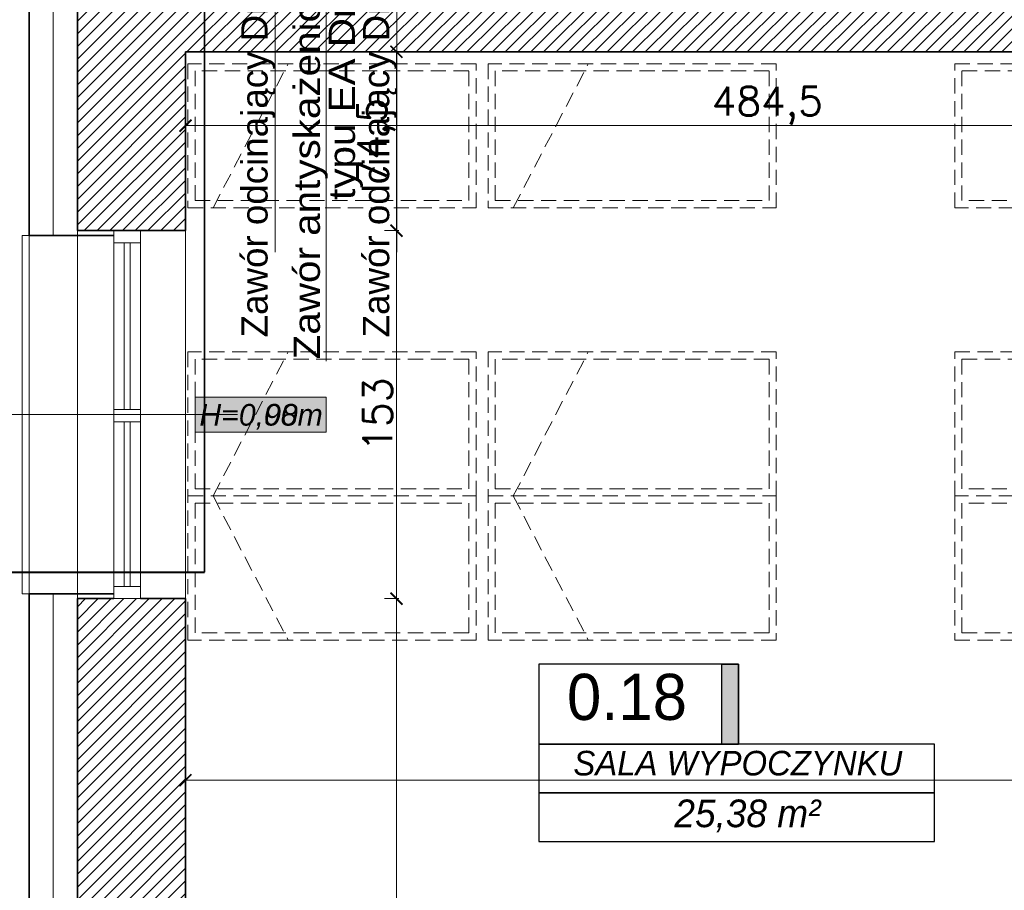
# Model space of a CAD drawing. Header units: millimetres. Extents: x -740 to 33545, y -26688 to 22494.
# Tile 84 of 256: x 8863 to 9273, y 10010 to 10373. Entities that reach past the tile are written whole.
import ezdxf
from ezdxf.lldxf.tags import DXFTag

# ---------------------------------------------------------------- set-up
doc = ezdxf.new("R2010")
doc.units = ezdxf.units.MM
doc.header["$MEASUREMENT"] = 0
doc.linetypes.add('DASHED2', pattern=[9.525, 6.35, -3.175])
doc.layers.get('Defpoints').update_dxf_attribs({"color": 252})
for name, color, linetype, lineweight in [('_IS_EKO_opis', 7, 'Continuous', 18), ('_IS_EKO_woda_zimna', 5, 'Continuous', 35), ('_S_EKO_WODA', 142, 'DASHED2', 40), ('A_istniejące ściany', 252, 'Continuous', 35), ('A_izolacja', 252, 'Continuous', 9), ('A_l.przerywana', 252, 'ICAD_ISO03W100', 9), ('A_okna wymieniane', 252, 'Continuous', 15), ('A_opisy', 252, 'Continuous', 15), ('A_wyposażenie', 252, 'Continuous', 9), ('A_ściany projektowane', 252, 'Continuous', 35), ('l.przerywana', 252, 'ICAD_ISO03W100', 5), ('l.widokowa', 252, 'Continuous', 15), ('l.wypełnien', 252, 'Continuous', 5), ('wymiarowanie', 252, 'Continuous', 9)]:
    doc.layers.add(name, color=color, linetype=linetype, lineweight=lineweight)
doc.layers.add('tabelki opis', color=252, linetype='Continuous')
doc.styles.add('ARIALL', font='GOTHIC.TTF', dxfattribs={"height": 40})
doc.styles.add('styl2', font='simplex.shx')
doc.linetypes.add('BATTING', pattern='A,0.00254,-2.54,[134,ltypeshp.shx,S=2.54,R=0,X=-2.54,Y=0],-5.08,[134,ltypeshp.shx,S=2.54,R=180,X=2.54,Y=0],-2.54', length=10.16254)
tags = doc.linetypes.add('ICAD_ISO03W100', pattern=[30, 12, -18]).pattern_tags.tags
tags[6:7] = [DXFTag(74, 4), DXFTag(75, 0), DXFTag(340, '0'), DXFTag(46, 1.0), DXFTag(50, 0.0), DXFTag(44, 0.0), DXFTag(45, 0.0)]
tags[4:5] = [DXFTag(74, 4), DXFTag(75, 0), DXFTag(340, '0'), DXFTag(46, 1.0), DXFTag(50, 0.0), DXFTag(44, 0.0), DXFTag(45, 0.0)]
doc.dimstyles.new('Skala 1-50', dxfattribs={"dimtxt": 12, "dimasz": 5, "dimexe": 1, "dimexo": 1, "dimgap": 1.5, "dimtad": 1, "dimdec": 1, "dimrnd": 0.5, "dimtxsty": 'styl2', "dimblk": 'ARCHTICK', "dimcen": 5, "dimadec": 0, "dimazin": 0, "dimtfac": 1, "dimtdec": 1, "dimtmove": 1, "dimatfit": 3, "dimldrblk": 'ARCHTICK', "dimfxl": 0, "dimlwd": -1, "dimlwe": -1, "dimarcsym": 0})

# ---------------------------------------------------------------- blocks, each defined once
blk = doc.blocks.new('_ArchTick')
at = {"color": 0, "linetype": 'ByBlock', "const_width": 0.15}
blk.add_lwpolyline([(-0.5, -0.5), (0.5, 0.5)], dxfattribs=at)
blk = doc.blocks.new('*D2061')
at = {"layer": 'Defpoints', "color": 0}
for p in [(8618.8, 10133.59), (8867.19, 10133.59), (8887.19, 9739.58)]:
    blk.add_point(p, dxfattribs=at)
at = {"layer": 'wymiarowanie', "color": 0}
for p, q in [((8623.8, 10133.59), (8617.8, 10133.59)), ((8618.8, 9739.58), (8618.8, 10133.59)), ((8623.8, 9739.58), (8617.8, 9739.58))]:
    blk.add_line(p, q, dxfattribs=at)
at = {"layer": 'wymiarowanie', "color": 0, "xscale": 5, "yscale": 5, "zscale": 5}
for p, rotation in [((8618.8, 10133.59), 90), ((8618.8, 9739.58), 270)]:
    blk.add_blockref('_ArchTick', p, dxfattribs=dict(at, rotation=rotation))
at = {"layer": 'wymiarowanie', "color": 0, "insert": (8611, 9936.59), "char_height": 12, "attachment_point": 5, "rotation": 90, "style": 'styl2'}
blk.add_mtext('394', dxfattribs=at)
blk = doc.blocks.new('*D2063')
at = {"layer": 'Defpoints', "color": 0}
for p in [(8618.8, 10284.84), (8887.19, 10284.84), (8860.69, 10133.59)]:
    blk.add_point(p, dxfattribs=at)
at = {"layer": 'wymiarowanie', "color": 0}
for p, q in [((8623.8, 10284.84), (8617.8, 10284.84)), ((8618.8, 10133.59), (8618.8, 10284.84)), ((8623.8, 10133.59), (8617.8, 10133.59))]:
    blk.add_line(p, q, dxfattribs=at)
at = {"layer": 'wymiarowanie', "color": 0, "xscale": 5, "yscale": 5, "zscale": 5}
for p, rotation in [((8618.8, 10284.84), 90), ((8618.8, 10133.59), 270)]:
    blk.add_blockref('_ArchTick', p, dxfattribs=dict(at, rotation=rotation))
at = {"layer": 'wymiarowanie', "color": 0, "insert": (8611.15, 10209.21), "char_height": 12, "attachment_point": 5, "rotation": 90, "style": 'styl2'}
blk.add_mtext('151', dxfattribs=at)
blk = doc.blocks.new('*D2064')
at = {"layer": 'Defpoints', "color": 0}
for p in [(8618.8, 10541.8), (8867.19, 10541.8), (8887.19, 10284.84)]:
    blk.add_point(p, dxfattribs=at)
at = {"layer": 'wymiarowanie', "color": 0}
for p, q in [((8623.8, 10541.8), (8617.8, 10541.8)), ((8618.8, 10284.84), (8618.8, 10541.8)), ((8623.8, 10284.84), (8617.8, 10284.84))]:
    blk.add_line(p, q, dxfattribs=at)
at = {"layer": 'wymiarowanie', "color": 0, "xscale": 5, "yscale": 5, "zscale": 5}
for p, rotation in [((8618.8, 10541.8), 90), ((8618.8, 10284.84), 270)]:
    blk.add_blockref('_ArchTick', p, dxfattribs=dict(at, rotation=rotation))
at = {"layer": 'wymiarowanie', "color": 0, "insert": (8611, 10413.32), "char_height": 12, "attachment_point": 5, "rotation": 90, "style": 'styl2'}
blk.add_mtext('257', dxfattribs=at)
blk = doc.blocks.new('*D2227')
at = {"layer": 'Defpoints', "color": 0}
for p in [(8932.19, 10064.95), (9995.19, 10064.95), (8932.19, 10055.97)]:
    blk.add_point(p, dxfattribs=at)
at = {"layer": 'wymiarowanie', "color": 0}
for p, q in [((8932.19, 10060.97), (8932.19, 10054.97)), ((9995.19, 10060.97), (9995.19, 10054.97)), ((9995.19, 10055.97), (8932.19, 10055.97))]:
    blk.add_line(p, q, dxfattribs=at)
at = {"layer": 'wymiarowanie', "color": 0, "xscale": 5, "yscale": 5, "zscale": 5, "rotation": 180}
blk.add_blockref('_ArchTick', (8932.19, 10055.97), dxfattribs=at)
at = {"layer": 'wymiarowanie', "color": 0, "xscale": 5, "yscale": 5, "zscale": 5}
blk.add_blockref('_ArchTick', (9995.19, 10055.97), dxfattribs=at)
at = {"layer": 'wymiarowanie', "color": 0, "insert": (9463.69, 10063.77), "char_height": 12, "attachment_point": 5, "style": 'styl2'}
blk.add_mtext('1063', dxfattribs=at)
blk = doc.blocks.new('*D2623')
at = {"layer": 'Defpoints', "color": 0}
for p in [(8932.19, 10359.34), (9416.72, 10359.34), (9416.72, 10328.56)]:
    blk.add_point(p, dxfattribs=at)
at = {"layer": 'wymiarowanie', "color": 0}
for p, q in [((8932.19, 10333.56), (8932.19, 10327.56)), ((9416.72, 10333.56), (9416.72, 10327.56)), ((8932.19, 10328.56), (9416.72, 10328.56))]:
    blk.add_line(p, q, dxfattribs=at)
at = {"layer": 'wymiarowanie', "color": 0, "xscale": 5, "yscale": 5, "zscale": 5, "rotation": 180}
blk.add_blockref('_ArchTick', (8932.19, 10328.56), dxfattribs=at)
at = {"layer": 'wymiarowanie', "color": 0, "xscale": 5, "yscale": 5, "zscale": 5}
blk.add_blockref('_ArchTick', (9416.72, 10328.56), dxfattribs=at)
at = {"layer": 'wymiarowanie', "color": 0, "insert": (9174.45, 10336.91), "char_height": 12, "attachment_point": 5, "style": 'styl2'}
blk.add_mtext('484,5', dxfattribs=at)
blk = doc.blocks.new('*D2748')
at = {"layer": 'Defpoints', "color": 0}
for p in [(8932.19, 10359.34), (8932.19, 10284.84), (9020.04, 10284.84)]:
    blk.add_point(p, dxfattribs=at)
at = {"layer": 'wymiarowanie', "color": 0}
for p, q in [((9015.04, 10359.34), (9021.04, 10359.34)), ((9020.04, 10359.34), (9020.04, 10284.84)), ((9015.04, 10284.84), (9021.04, 10284.84))]:
    blk.add_line(p, q, dxfattribs=at)
at = {"layer": 'wymiarowanie', "color": 0, "xscale": 5, "yscale": 5, "zscale": 5}
for p, rotation in [((9020.04, 10359.34), 90), ((9020.04, 10284.84), 270)]:
    blk.add_blockref('_ArchTick', p, dxfattribs=dict(at, rotation=rotation))
at = {"layer": 'wymiarowanie', "color": 0, "insert": (9011.69, 10322.09), "char_height": 12, "attachment_point": 5, "rotation": 90, "style": 'styl2'}
blk.add_mtext('74,5', dxfattribs=at)
blk = doc.blocks.new('*D2749')
at = {"layer": 'Defpoints', "color": 0}
for p in [(8932.19, 10284.84), (8932.19, 10131.59), (9020.04, 10131.59)]:
    blk.add_point(p, dxfattribs=at)
at = {"layer": 'wymiarowanie', "color": 0}
for p, q in [((9015.04, 10284.84), (9021.04, 10284.84)), ((9020.04, 10284.84), (9020.04, 10131.59)), ((9015.04, 10131.59), (9021.04, 10131.59))]:
    blk.add_line(p, q, dxfattribs=at)
at = {"layer": 'wymiarowanie', "color": 0, "xscale": 5, "yscale": 5, "zscale": 5}
for p, rotation in [((9020.04, 10284.84), 90), ((9020.04, 10131.59), 270)]:
    blk.add_blockref('_ArchTick', p, dxfattribs=dict(at, rotation=rotation))
at = {"layer": 'wymiarowanie', "color": 0, "insert": (9012.24, 10208.21), "char_height": 12, "attachment_point": 5, "rotation": 90, "style": 'styl2'}
blk.add_mtext('153', dxfattribs=at)
blk = doc.blocks.new('*D2750')
at = {"layer": 'Defpoints', "color": 0}
for p in [(8932.19, 10131.59), (8988.77, 9782.76), (9020.04, 9782.76)]:
    blk.add_point(p, dxfattribs=at)
at = {"layer": 'wymiarowanie', "color": 0}
for p, q in [((9015.04, 10131.59), (9021.04, 10131.59)), ((9020.04, 10131.59), (9020.04, 9782.76)), ((9015.04, 9782.76), (9021.04, 9782.76))]:
    blk.add_line(p, q, dxfattribs=at)
at = {"layer": 'wymiarowanie', "color": 0, "xscale": 5, "yscale": 5, "zscale": 5}
for p, rotation in [((9020.04, 10131.59), 90), ((9020.04, 9782.76), 270)]:
    blk.add_blockref('_ArchTick', p, dxfattribs=dict(at, rotation=rotation))
at = {"layer": 'wymiarowanie', "color": 0, "insert": (9012.24, 9957.18), "char_height": 12, "attachment_point": 5, "rotation": 90, "style": 'styl2'}
blk.add_mtext('349', dxfattribs=at)

msp = doc.modelspace()

# ---------------------------------------------------------------- hatches: boundary and pattern name
at = {"layer": 'A_opisy', "ltscale": 0.3}
msp.add_hatch(color=256, dxfattribs=at).paths.add_polyline_path([(8936.24, 10215.52), (8990.79, 10215.52), (8990.79, 10200.91), (8936.24, 10200.91)])
msp.add_hatch(color=256, dxfattribs=at).paths.add_polyline_path([(8936.24, 10215.52), (8990.79, 10215.52), (8990.79, 10200.91), (8936.24, 10200.91)])
msp.add_hatch(color=256, dxfattribs=at).paths.add_polyline_path([(8936.24, 10215.52), (8990.79, 10215.52), (8990.79, 10200.91), (8936.24, 10200.91)])
msp.add_hatch(color=256, dxfattribs=at).paths.add_polyline_path([(8936.24, 10215.52), (8990.79, 10215.52), (8990.79, 10200.91), (8936.24, 10200.91)])
at = {"layer": 'l.wypełnien'}
h = msp.add_hatch(dxfattribs=at)
h.set_pattern_fill('ANSI31', color=256, scale=30, style=0)
h.paths.add_polyline_path([(8887.19, 10284.84), (8887.19, 10539.8), (8932.19, 10539.8), (8932.19, 10402.52), (9059.57, 10402.52), (9368.19, 10402.52), (9394.23, 10402.52), (9416.72, 10402.52), (9416.72, 10359.34), (9405.31, 10359.34), (9376.25, 10359.34), (8932.19, 10359.34), (8932.19, 10284.84)])
h.paths.add_polyline_path([(9871.19, 10801.99), (9871.19, 10791.99), (9878.23, 10791.99), (9890.23, 10791.99), (10052.23, 10791.99), (10052.23, 10564.52), (10066.23, 10564.52), (10066.23, 10706), (10066.23, 10711.93), (10066.23, 10711.98), (10066.23, 10728.73), (10066.23, 10765.23), (10066.23, 10776), (10066.23, 10781.93), (10066.23, 10781.98), (10066.23, 10781.93), (10066.23, 10776), (10066.22, 10776), (10066.23, 10781.93), (10066.23, 10781.98), (10066.23, 10791.99), (10125.49, 10791.99), (10125.49, 10808.08), (10125.49, 10819.93), (10125.49, 10834.32), (10058.81, 10834.32), (9924.19, 10834.32), (9924.19, 10862.32), (9879.19, 10862.32), (9879.19, 10834.32), (9871.19, 10834.32), (9871.19, 10801.99)])
h.paths.add_polyline_path([(9570.47, 10794.52), (9731.23, 10794.52), (9731.23, 10731.52), (9748.23, 10731.52), (9748.23, 10793.99), (9768.19, 10793.99), (9768.19, 10801.99), (9781.19, 10801.99), (9781.19, 10834.32), (9769.78, 10834.32), (9645.19, 10834.32), (9645.19, 10833.52), (9604.19, 10833.52), (9570.47, 10833.52)])
h.paths.add_polyline_path([(9394.23, 10794.52), (9428.47, 10794.52), (9428.47, 10833.52), (9388.19, 10833.52), (9388.19, 10794.52), (9394.23, 10794.52)])
h.paths.add_polyline_path([(9428.47, 10794.52), (9428.47, 10833.52), (9448.47, 10833.52), (9448.47, 10794.52)])
h.paths.add_polyline_path([(9550.47, 10794.52), (9570.47, 10794.52), (9570.47, 10833.52), (9550.47, 10833.52)])
h.paths.add_polyline_path([(9368.19, 10794.52), (9388.19, 10794.52), (9388.19, 10833.52), (9368.19, 10833.52)])
h.paths.add_polyline_path([(9604.19, 10833.52), (9604.19, 10849.32), (9645.19, 10849.32), (9645.19, 10833.52)])
h.paths.add_polyline_path([(9368.19, 10422.52), (9368.19, 10402.52), (9394.23, 10402.52), (9394.23, 10422.52)])
h.paths.add_polyline_path([(9368.19, 10774.52), (9394.23, 10774.52), (9394.23, 10794.52), (9368.19, 10794.52)])
h = msp.add_hatch(dxfattribs=at)
h.set_pattern_fill('ANSI31', color=256, scale=30, style=0)
h.paths.add_polyline_path([(8887.19, 10131.59), (8887.19, 9739.58), (8988.77, 9739.58), (8988.77, 9782.76), (8932.19, 9782.76), (8932.19, 10131.59), (8913.43, 10131.59), (8902.43, 10131.59)])
h.paths.add_polyline_path([(10184.83, 9782.76), (10254.19, 9782.76), (10254.19, 9762.76), (10279.59, 9762.76), (10279.59, 9782.76), (10294.77, 9782.76), (10294.77, 9739.58), (10184.83, 9739.58)])
h.paths.add_polyline_path([(9635.2, 9739.58), (9635.2, 9782.76), (9538.82, 9782.76), (9538.82, 9739.58)])
h.paths.add_polyline_path([(9189.01, 9739.58), (9189.01, 9782.76), (9138.77, 9782.76), (9138.77, 9739.58)])
h.paths.add_polyline_path([(9835.02, 9739.58), (9835.02, 9782.76), (9785.2, 9782.76), (9785.2, 9739.58)])
h.paths.add_polyline_path([(10034.83, 9739.58), (10034.83, 9782.76), (9985.02, 9782.76), (9985.02, 9739.58)])
h.paths.add_polyline_path([(9388.82, 9739.58), (9388.82, 9782.76), (9339.01, 9782.76), (9339.01, 9739.58)])
h.paths.add_polyline_path([(10301.6, 9739.58), (10314.77, 9739.58), (10314.77, 9782.76), (10294.77, 9782.76), (10294.77, 9739.58)])
h.paths.add_polyline_path([(10254.19, 9762.76), (10279.59, 9762.76), (10279.59, 9782.76), (10254.19, 9782.76)])
at = {"layer": 'tabelki opis'}
msp.add_hatch(color=256, dxfattribs=at).paths.add_polyline_path([(9162.49, 10070.96), (9162.49, 10104.23), (9155.53, 10104.23), (9155.53, 10070.96)])

# ---------------------------------------------------------------- linework, layer by layer
at = {"layer": '_IS_EKO_opis'}
for p, q in [((8969.6, 10409.23, 1638.77), (8969.6, 10275.87, 1638.77)), ((8990.85, 10409.84, 1638.77), (8990.85, 10230.47, 1638.77)), ((9020.26, 10409.23, 1638.77), (9020.26, 10275.87, 1638.77))]:
    msp.add_line(p, q, dxfattribs=at)
at = {"layer": '_IS_EKO_woda_zimna'}
msp.add_line((8940.19, 10518.15), (8940.19, 10142.58), dxfattribs=at)
at = {"layer": '_S_EKO_WODA', "linetype": 'Continuous', "ltscale": 10}
msp.add_line((8790.19, 10142.58), (8940.19, 10142.58), dxfattribs=at)
at = {"layer": 'A_istniejące ściany'}
msp.add_line((8932.19, 10359.34), (8932.19, 10284.84), dxfattribs=at)
for points in [[(8887.19, 10539.8), (8887.19, 10284.84)], [(8932.19, 10359.34), (9405.31, 10359.34)], [(8887.19, 10284.84), (8932.19, 10284.84)], [(8887.19, 10284.84), (8902.43, 10284.84)], [(8913.43, 10284.84), (8932.19, 10284.84)], [(8887.19, 10131.59), (8887.19, 9739.58)], [(8887.19, 10131.59), (8902.43, 10131.59)], [(8913.43, 10131.59), (8932.19, 10131.59)], [(8932.19, 10131.59), (8932.19, 9782.76)]]:
    msp.add_lwpolyline(points, dxfattribs=at)
at = {"layer": 'A_izolacja', "lineweight": 35}
msp.add_line((8902.43, 10133.59), (8867.19, 10133.59), dxfattribs=at)
at = {"layer": 'A_izolacja', "linetype": 'BATTING', "ltscale": 0.1}
for points in [[(8877.19, 10539.8), (8877.19, 10282.84)], [(8877.19, 10133.59), (8877.19, 9729.58), (8990.77, 9729.58)]]:
    msp.add_lwpolyline(points, dxfattribs=at)
at = {"layer": 'A_izolacja', "lineweight": 35}
for points in [[(8867.19, 10521.8), (8867.19, 10282.84)], [(8867.19, 10133.59), (8867.19, 9719.58), (8990.77, 9719.58)]]:
    msp.add_lwpolyline(points, dxfattribs=at)
at = {"layer": 'A_l.przerywana', "ltscale": 0.3}
for points in [[(8887.19, 10131.59), (8887.19, 10284.84)], [(8932.19, 10284.84), (8932.19, 10131.59)]]:
    msp.add_lwpolyline(points, dxfattribs=at)
at = {"layer": 'A_okna wymieniane', "linetype": 'Continuous', "lineweight": 15}
for points in [[(8902.43, 10284.84), (8902.43, 10279.76)], [(8913.43, 10284.84), (8902.43, 10284.84)], [(8913.43, 10279.76), (8913.43, 10284.84)], [(8902.43, 10279.76), (8913.43, 10279.76)], [(8906.66, 10279.76), (8906.66, 10210.33)], [(8909.2, 10279.76), (8906.66, 10279.76)], [(8909.2, 10210.33), (8909.2, 10279.76)], [(8902.43, 10210.33), (8902.43, 10205.25)], [(8913.43, 10210.33), (8902.43, 10210.33)], [(8906.66, 10210.33), (8909.2, 10210.33)], [(8913.43, 10205.25), (8913.43, 10210.33)], [(8902.43, 10205.25), (8913.43, 10205.25)], [(8906.66, 10205.25), (8906.66, 10136.67)], [(8909.2, 10205.25), (8906.66, 10205.25)], [(8909.2, 10136.67), (8909.2, 10205.25)], [(8902.43, 10136.67), (8902.43, 10131.59)], [(8913.43, 10136.67), (8902.43, 10136.67)], [(8906.66, 10136.67), (8909.2, 10136.67)], [(8913.43, 10131.59), (8913.43, 10136.67)]]:
    msp.add_lwpolyline(points, dxfattribs=at)
at = {"layer": 'A_okna wymieniane', "linetype": 'Continuous', "lineweight": 13}
for points in [[(8902.43, 10210.33), (8902.43, 10279.76)], [(8913.43, 10279.76), (8913.43, 10210.33)], [(8902.43, 10136.67), (8902.43, 10205.25)], [(8913.43, 10205.25), (8913.43, 10136.67)]]:
    msp.add_lwpolyline(points, dxfattribs=at)
at = {"layer": 'A_okna wymieniane'}
msp.add_lwpolyline([(8902.43, 10131.59), (8913.43, 10131.59)], dxfattribs=at)
at = {"layer": 'A_opisy'}
msp.add_line((8820.45, 10208.21), (8953.92, 10208.21), dxfattribs=at)
at = {"layer": 'A_opisy', "ltscale": 0.3}
msp.add_lwpolyline([(8936.24, 10215.52), (8990.79, 10215.52), (8990.79, 10200.91), (8936.24, 10200.91)], close=True, dxfattribs=at)
msp.add_lwpolyline([(8936.24, 10215.52), (8990.79, 10215.52), (8990.79, 10200.91), (8936.24, 10200.91)], close=True, dxfattribs=at)
msp.add_lwpolyline([(8936.24, 10215.52), (8990.79, 10215.52), (8990.79, 10200.91), (8936.24, 10200.91)], close=True, dxfattribs=at)
msp.add_lwpolyline([(8936.24, 10215.52), (8990.79, 10215.52), (8990.79, 10200.91), (8936.24, 10200.91)], close=True, dxfattribs=at)
at = {"layer": 'A_wyposażenie', "linetype": 'DASHED2'}
for p, q in [((8943.71, 10294.34), (8974.94, 10354.34)), ((8943.71, 10294.34), (8974.94, 10354.34)), ((9068.71, 10294.34), (9099.94, 10354.34)), ((9068.71, 10294.34), (9099.94, 10354.34)), ((8943.71, 10174.34), (8974.94, 10234.34)), ((8943.71, 10174.34), (8974.94, 10234.34)), ((9068.71, 10174.34), (9099.94, 10234.34)), ((9068.71, 10174.34), (9099.94, 10234.34)), ((8943.71, 10174.34), (8974.94, 10114.34)), ((8943.71, 10174.34), (8974.94, 10114.34)), ((9068.71, 10174.34), (9099.94, 10114.34)), ((9068.71, 10174.34), (9099.94, 10114.34))]:
    msp.add_line(p, q, dxfattribs=at)
for points in [[(8933.19, 10354.34), (8933.19, 10294.34), (9053.19, 10294.34), (9053.19, 10354.34)], [(8933.19, 10354.34), (8933.19, 10294.34), (9053.19, 10294.34), (9053.19, 10354.34)], [(9058.19, 10354.34), (9058.19, 10294.34), (9178.19, 10294.34), (9178.19, 10354.34)], [(9058.19, 10354.34), (9058.19, 10294.34), (9178.19, 10294.34), (9178.19, 10354.34)], [(9372.5, 10354.34), (9372.5, 10294.34), (9252.5, 10294.34), (9252.5, 10354.34)], [(9372.5, 10354.34), (9372.5, 10294.34), (9252.5, 10294.34), (9252.5, 10354.34)], [(8936.19, 10351.34), (8936.19, 10297.34), (9050.19, 10297.34), (9050.19, 10351.34)], [(8936.19, 10351.34), (8936.19, 10297.34), (9050.19, 10297.34), (9050.19, 10351.34)], [(9061.19, 10351.34), (9061.19, 10297.34), (9175.19, 10297.34), (9175.19, 10351.34)], [(9061.19, 10351.34), (9061.19, 10297.34), (9175.19, 10297.34), (9175.19, 10351.34)], [(9369.5, 10351.34), (9369.5, 10297.34), (9255.5, 10297.34), (9255.5, 10351.34)], [(9369.5, 10351.34), (9369.5, 10297.34), (9255.5, 10297.34), (9255.5, 10351.34)], [(8933.19, 10234.34), (8933.19, 10174.34), (9053.19, 10174.34), (9053.19, 10234.34)], [(8933.19, 10234.34), (8933.19, 10174.34), (9053.19, 10174.34), (9053.19, 10234.34)], [(9058.19, 10234.34), (9058.19, 10174.34), (9178.19, 10174.34), (9178.19, 10234.34)], [(9058.19, 10234.34), (9058.19, 10174.34), (9178.19, 10174.34), (9178.19, 10234.34)], [(9372.5, 10234.34), (9372.5, 10174.34), (9252.5, 10174.34), (9252.5, 10234.34)], [(9372.5, 10234.34), (9372.5, 10174.34), (9252.5, 10174.34), (9252.5, 10234.34)], [(8936.19, 10231.34), (8936.19, 10177.34), (9050.19, 10177.34), (9050.19, 10231.34)], [(8936.19, 10231.34), (8936.19, 10177.34), (9050.19, 10177.34), (9050.19, 10231.34)], [(9061.19, 10231.34), (9061.19, 10177.34), (9175.19, 10177.34), (9175.19, 10231.34)], [(9061.19, 10231.34), (9061.19, 10177.34), (9175.19, 10177.34), (9175.19, 10231.34)], [(9369.5, 10231.34), (9369.5, 10177.34), (9255.5, 10177.34), (9255.5, 10231.34)], [(9369.5, 10231.34), (9369.5, 10177.34), (9255.5, 10177.34), (9255.5, 10231.34)], [(8933.19, 10114.34), (8933.19, 10174.34), (9053.19, 10174.34), (9053.19, 10114.34)], [(8933.19, 10114.34), (8933.19, 10174.34), (9053.19, 10174.34), (9053.19, 10114.34)], [(8936.19, 10117.34), (8936.19, 10171.34), (9050.19, 10171.34), (9050.19, 10117.34)], [(8936.19, 10117.34), (8936.19, 10171.34), (9050.19, 10171.34), (9050.19, 10117.34)], [(9058.19, 10114.34), (9058.19, 10174.34), (9178.19, 10174.34), (9178.19, 10114.34)], [(9058.19, 10114.34), (9058.19, 10174.34), (9178.19, 10174.34), (9178.19, 10114.34)], [(9061.19, 10117.34), (9061.19, 10171.34), (9175.19, 10171.34), (9175.19, 10117.34)], [(9061.19, 10117.34), (9061.19, 10171.34), (9175.19, 10171.34), (9175.19, 10117.34)], [(9372.5, 10114.34), (9372.5, 10174.34), (9252.5, 10174.34), (9252.5, 10114.34)], [(9372.5, 10114.34), (9372.5, 10174.34), (9252.5, 10174.34), (9252.5, 10114.34)], [(9369.5, 10117.34), (9369.5, 10171.34), (9255.5, 10171.34), (9255.5, 10117.34)], [(9369.5, 10117.34), (9369.5, 10171.34), (9255.5, 10171.34), (9255.5, 10117.34)]]:
    msp.add_lwpolyline(points, close=True, dxfattribs=at)
at = {"layer": 'A_ściany projektowane', "lineweight": 35}
msp.add_line((8902.43, 10282.84), (8867.19, 10282.84), dxfattribs=at)
at = {"layer": 'l.przerywana', "ltscale": 0.3}
msp.add_line((8867.19, 10282.84), (8867.19, 10133.59), dxfattribs=at)
at = {"layer": 'l.widokowa'}
msp.add_lwpolyline([(8867.19, 10282.84), (8864.19, 10282.84), (8864.19, 10133.59), (8867.19, 10133.59)], dxfattribs=at)
at = {"layer": 'tabelki opis'}
for points in [[(9162.49, 10104.23), (9079.33, 10104.23), (9079.33, 10070.96), (9162.49, 10070.96), (9162.49, 10104.23)], [(9079.33, 10050.69), (9244.06, 10050.69), (9244.06, 10070.96), (9079.33, 10070.96), (9079.33, 10050.69)], [(9079.33, 10030.41), (9244.06, 10030.41), (9244.06, 10050.69), (9079.33, 10050.69), (9079.33, 10030.41)]]:
    msp.add_lwpolyline(points, dxfattribs=at)
msp.add_lwpolyline([(9162.49, 10070.96), (9155.53, 10070.96), (9155.53, 10104.23), (9162.49, 10104.23)], close=True, dxfattribs=at)

# ---------------------------------------------------------------- texts
at = {"layer": '_IS_EKO_opis', "color": 7, "lineweight": 13, "insert": (8977.23, 10401.45, 1638.77), "char_height": 10.9512, "width": 499.2674, "attachment_point": 3, "rotation": 90, "line_spacing_factor": 0.8}
msp.add_mtext('\\fArial|b0|i0|c238;\\W1.1;Zawór antyskażeniowy\\P typu EA Dn50 ', dxfattribs=at)
at = {"layer": '_IS_EKO_opis', "color": 7, "lineweight": 13, "char_height": 10.9512, "width": 499.2674, "attachment_point": 3, "rotation": 90}
for insert in [(8955.44, 10400.24, 1638.77), (9006.09, 10400.24, 1638.77)]:
    msp.add_mtext('\\fArial|b0|i0|c238;Zawór odcinający Dn50', dxfattribs=dict(at, insert=insert))
at = {"layer": 'A_opisy', "ltscale": 0.3, "char_height": 9, "width": 91.4611, "attachment_point": 1, "style": 'ARIALL'}
for s, insert in [('\\pi36.17705;{\\fArial|b0|i1|c238|p34;153}\\P\\pi36.07805;{\\fArial|b0|i1|c238|p34;175}', (8787.24, 10220.79)), ('{\\fArial|b0|i1|c238|p34;H=0,00m}', (8938.01, 10212.64)), ('{\\fArial|b0|i1|c238|p34;H=0,98m}', (8938.01, 10212.64))]:
    msp.add_mtext(s, dxfattribs=dict(at, insert=insert))
at = {"layer": 'A_opisy', "ltscale": 0.3, "char_height": 10.8, "width": 109.7533, "attachment_point": 1, "rotation": 90, "style": 'ARIALL'}
for insert in [(9048.68, 9636.58), (9248.92, 9636.58)]:
    msp.add_mtext('\\pi43.41246;{\\fArial|b0|i1|c238|p34;153}\\P\\pi43.29366;{\\fArial|b0|i1|c238|p34;175}', dxfattribs=dict(at, insert=insert))
at = {"layer": 'tabelki opis', "attachment_point": 1}
for s, insert, char_height, width in [('{\\fCentury Gothic|b0|i0|c238|p34;0.18}', (9091.06, 10100.27), 19.2, 56.7), ('\\pi14.38464;{\\fCentury Gothic|b0|i1|c238|p34;SALA WYPOCZYNKU}', (9079.33, 10068.2), 10.24, 164.736), ('{\\fCentury Gothic|b0|i1|c238|p34;25,38 m²}', (9135.79, 10047.92), 11.52, 68.7387)]:
    msp.add_mtext(s, dxfattribs=dict(at, insert=insert, char_height=char_height, width=width))
at = {"layer": 'wymiarowanie', "char_height": 12, "width": 621.5287, "attachment_point": 1}
for s, insert in [('\\pi11.65274;{\\fCentury Gothic|b0|i0|c238|p34;Warstwa tynkarska - wyprawa dekoracyjna z tynku silikonowego o strukturze }\\pi12.21674;{\\fCentury Gothic|b0|i0|c238|p34;baranka o uziarnieniu 1,5 lub 2mm; kolor wg NCS:S1002-G50Y}\\P\\pi419.66474;{\\fCentury Gothic|b0|i0|c238|p34;grubość styropianu 20cm}\\P\\pi621.52874;{\\fCentury Gothic|b0|i0|c238|p34; }', (5416.61, 10370.91)), ('\\pi452.88074;{\\fCentury Gothic|b0|i0|c238|p34;Parapety zewnętrzne}\\P\\pi223.76474;{\\fCentury Gothic|b0|i0|c238|p34; z blachy stalowej powlekanej w kolorze RAL 7016}', (5416.61, 10228.95)), ('\\pi463.76474;{\\fCentury Gothic|b0|i0|c238|p34;Obróbka cokołowa}\\P\\pi223.76474;{\\fCentury Gothic|b0|i0|c238|p34; z blachy stalowej powlekanej w kolorze RAL 7016}', (5416.61, 10130.15))]:
    msp.add_mtext(s, dxfattribs=dict(at, insert=insert))

# ---------------------------------------------------------------- dimensions: what is measured, and where the dimension line sits
at = {"layer": 'wymiarowanie'}
for base, p1, p2, picture, middle in [((8618.8, 10541.8), (8887.19, 10284.84), (8867.19, 10541.8), '*D2064', (8611, 10413.32)), ((9020.04, 10284.84), (8932.19, 10359.34), (8932.19, 10284.84), '*D2748', (9011.69, 10322.09)), ((8618.8028, 10284.8362), (8860.6855, 10133.5896), (8887.1855, 10284.8362), '*D2063', (8611.1528, 10209.2129)), ((9020.0381, 10131.5896), (8932.1855, 10284.8362), (8932.1855, 10131.5896), '*D2749', (9012.2381, 10208.2129)), ((8618.8, 10133.59), (8887.19, 9739.58), (8867.19, 10133.59), '*D2061', (8611, 9936.59)), ((9020.04, 9782.76), (8932.19, 10131.59), (8988.77, 9782.76), '*D2750', (9012.24, 9957.18))]:
    dim = msp.add_linear_dim(base=base, p1=p1, p2=p2, angle=90, dimstyle='Skala 1-50', dxfattribs=at)
    dim.commit()
    dim.dimension.update_dxf_attribs({"geometry": picture, "text_midpoint": middle})
for base, p1, p2, picture, middle in [((9416.72, 10328.56), (8932.19, 10359.34), (9416.72, 10359.34), '*D2623', (9174.45, 10336.91)), ((8932.19, 10055.97), (9995.19, 10064.95), (8932.19, 10064.95), '*D2227', (9463.69, 10063.77))]:
    dim = msp.add_linear_dim(base=base, p1=p1, p2=p2, dimstyle='Skala 1-50', dxfattribs=at)
    dim.commit()
    dim.dimension.update_dxf_attribs({"geometry": picture, "text_midpoint": middle})

doc.saveas('drawing.dxf')
